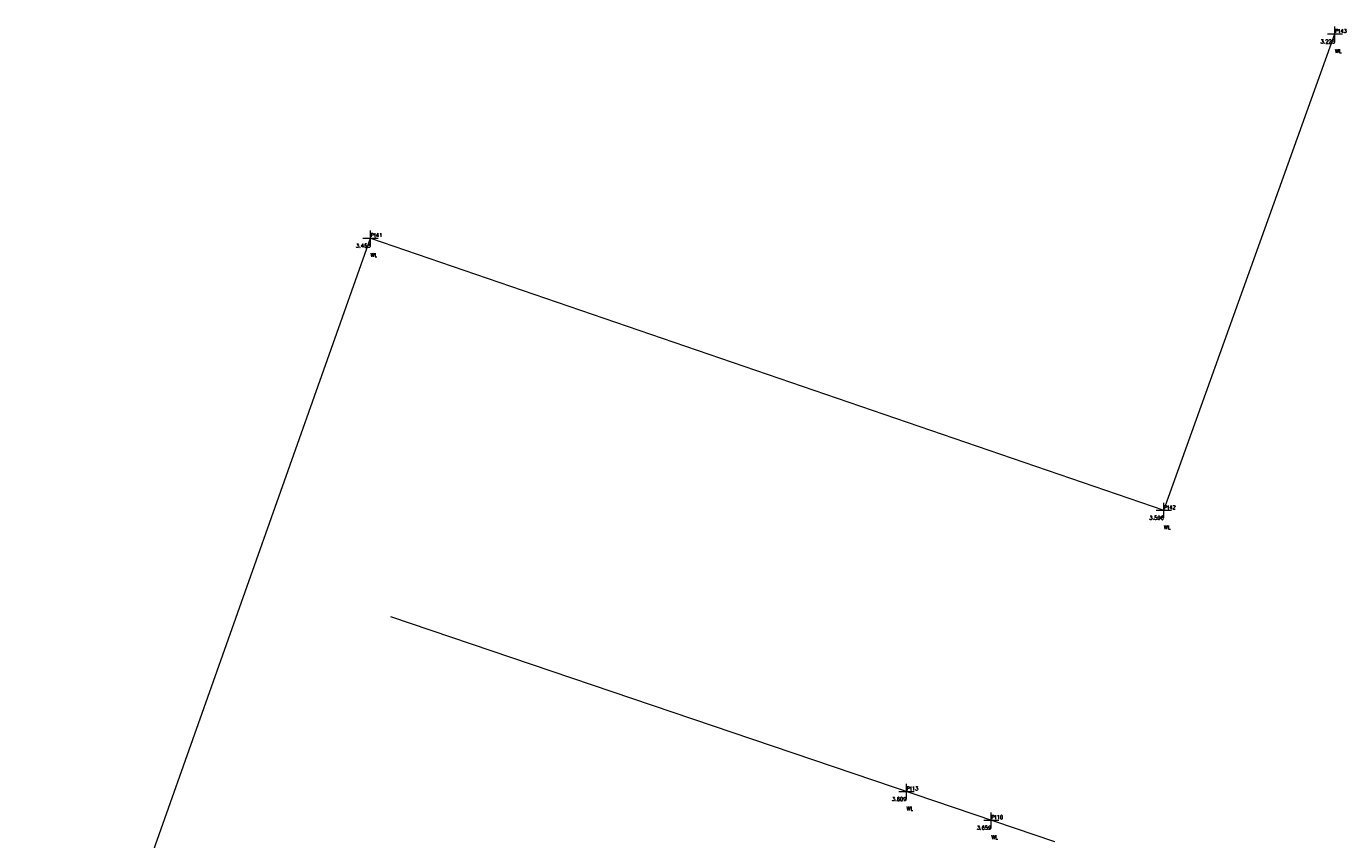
# Model space of a CAD drawing. Header units: metres. Extents: x 568885 to 568918.3, y 836215.9 to 836248.3.
# Tile 4 of 5: x 568888.8 to 568906.2, y 836237.5 to 836248.3. Entities that reach past the tile are written whole.
import ezdxf
from ezdxf.enums import TextEntityAlignment as Align

# ---------------------------------------------------------------- set-up
doc = ezdxf.new("R2010")
doc.units = ezdxf.units.M
doc.header["$MEASUREMENT"] = 0
doc.header["$PDMODE"] = 2
doc.header["$PDSIZE"] = 0.1
doc.layers.get('0').update_dxf_attribs({"lineweight": 0})
doc.layers.add('Code', color=2, linetype='Continuous', lineweight=0)
for name, color, linetype, lineweight, true_color in [('Height', 7, 'Continuous', 0, 0x02ff00), ('Name', 7, 'Continuous', 0, 0xff0004), ('SurveyPoint', 7, 'Continuous', 0, 0xf4ff00)]:
    doc.layers.add(name, color=color, linetype=linetype, lineweight=lineweight, true_color=true_color)
doc.styles.get("Standard").update_dxf_attribs({"font": 'txt.shx', "bigfont": 'whgtxt.shx'})

msp = doc.modelspace()

# ---------------------------------------------------------------- linework, layer by layer
for points in [[(568888.753, 836232.654), (568893.312, 836245.509), (568903.823, 836241.905), (568906.09, 836248.213)], [(568902.377, 836237.516), (568893.581, 836240.495)]]:
    msp.add_lwpolyline(points)
at = {"layer": 'SurveyPoint', "color": 2, "true_color": 0xf4ff00}
for p in [(568906.09, 836248.213, 3.225), (568893.312, 836245.509, 3.463), (568903.823, 836241.905, 3.596), (568900.413, 836238.181, 3.609), (568901.537, 836237.801, 3.659)]:
    msp.add_point(p, dxfattribs=at)

# ---------------------------------------------------------------- texts
at = {"layer": 'Code', "color": 2}
for p in [(568906.09, 836248.013, 3.225), (568893.312, 836245.309, 3.463), (568903.823, 836241.705, 3.596), (568900.413, 836237.981, 3.609), (568901.537, 836237.601, 3.659)]:
    msp.add_text('WL', height=0.05, dxfattribs=at).set_placement(p, align=Align.TOP_LEFT)
at = {"layer": 'Height', "color": 3, "true_color": 0x0fff00}
for s, p in [('3.225', (568906.09, 836248.113, 3.225)), ('3.463', (568893.312, 836245.409, 3.463)), ('3.596', (568903.823, 836241.805, 3.596)), ('3.609', (568900.413, 836238.081, 3.609)), ('3.659', (568901.537, 836237.701, 3.659))]:
    msp.add_text(s, height=0.05, dxfattribs=at).set_placement(p, align=Align.MIDDLE_RIGHT)
at = {"layer": 'Name', "color": 1, "true_color": 0xff0002}
for s, p in [('Pt43', (568906.09, 836248.213, 3.225)), ('Pt41', (568893.312, 836245.509, 3.463)), ('Pt42', (568903.823, 836241.905, 3.596)), ('Pt13', (568900.413, 836238.181, 3.609)), ('Pt10', (568901.537, 836237.801, 3.659))]:
    msp.add_text(s, height=0.05, dxfattribs=at).set_placement(p, align=Align.BOTTOM_LEFT)

doc.saveas('drawing.dxf')
